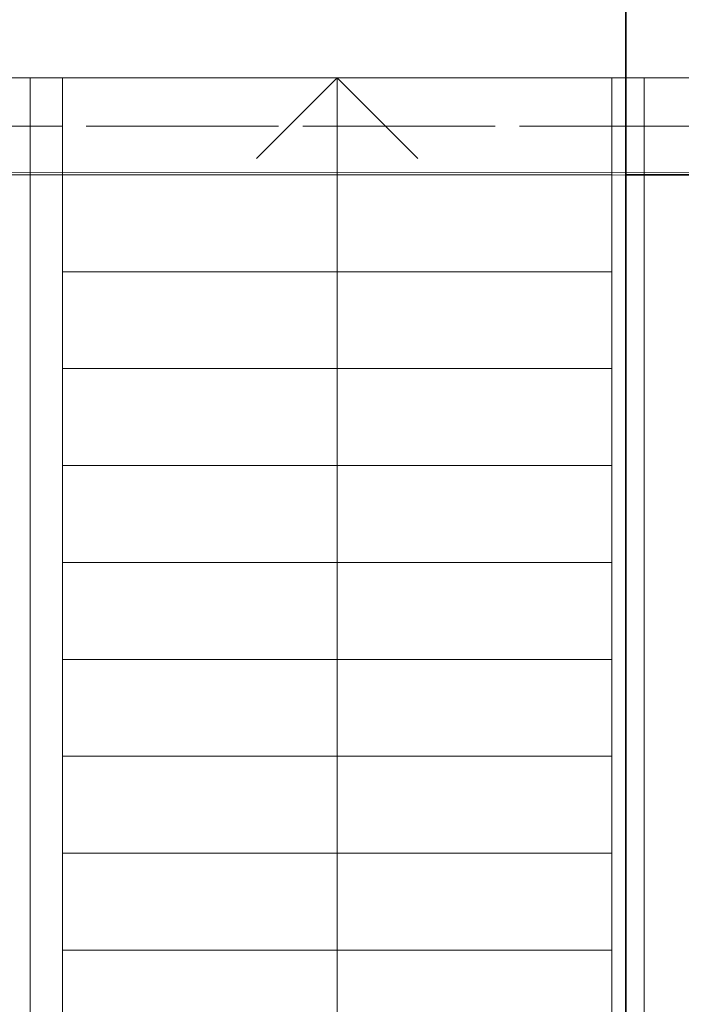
# Model space of a CAD drawing. Header units: millimetres. Extents: x -8078 to 234695, y -4319 to 602442.
# Tile 149 of 152: x 80794 to 82842, y 292676 to 295724. Entities that reach past the tile are written whole.
import ezdxf

# ---------------------------------------------------------------- set-up
doc = ezdxf.new("R2010")
doc.units = ezdxf.units.MM
doc.header["$MEASUREMENT"] = 0
doc.linetypes.add('Krawędzie ukryte', pattern=[3.912222, 2.822222, -1.09])
doc.linetypes.add('Kropki i Kreski', pattern=[6.702778, 3.527778, -1.763889, 0, -1.411111])
for name, color, linetype in [('#podkład', 252, 'Continuous'), ('Konstrukcja - Belki', 7, 'Continuous'), ('Konstrukcja - Siatka mod', 7, 'Continuous'), ('Konstrukcja - Stropy', 7, 'Continuous'), ('Konstrukcja - Ściany zewnętrzne', 7, 'Continuous')]:
    doc.layers.add(name, color=color, linetype=linetype)

# ---------------------------------------------------------------- blocks, each defined once
blk = doc.blocks.new('UHYGFFFF')
at = {"color": 252, "linetype": 'Continuous', "lineweight": 18, "ltscale": 100}
for p, q in [((20534.4, 396062.6), (20434.4, 396062.6)), ((20434.4, 396062.6), (20434.4, 391262.6)), ((20534.4, 391262.6), (20534.4, 396062.6)), ((22234.4, 396062.6), (20534.4, 396062.6)), ((20534.4, 396062.6), (20534.4, 395762.6)), ((21134.4, 395812.6), (21384.4, 396062.6)), ((21384.4, 395762.6), (21384.4, 396062.6)), ((21384.4, 396062.6), (21634.4, 395812.6)), ((22334.4, 396062.6), (22234.4, 396062.6)), ((22234.4, 396062.6), (22234.4, 391262.6)), ((22234.4, 395762.6), (22234.4, 396062.6)), ((22334.4, 391262.6), (22334.4, 396062.6)), ((22234.4, 395762.6), (20534.4, 395762.6)), ((20534.4, 395762.6), (20534.4, 395462.6)), ((20534.4, 395762.6), (22234.4, 395762.6)), ((21384.4, 391562.6), (21384.4, 395762.6)), ((22234.4, 395462.6), (22234.4, 395762.6)), ((22234.4, 395462.6), (20534.4, 395462.6)), ((20534.4, 395462.6), (20534.4, 395162.6)), ((20534.4, 395462.6), (22234.4, 395462.6)), ((22234.4, 395162.6), (22234.4, 395462.6)), ((22234.4, 395162.6), (20534.4, 395162.6)), ((20534.4, 395162.6), (20534.4, 394862.6)), ((20534.4, 395162.6), (22234.4, 395162.6)), ((22234.4, 394862.6), (22234.4, 395162.6)), ((22234.4, 394862.6), (20534.4, 394862.6)), ((20534.4, 394862.6), (20534.4, 394562.6)), ((20534.4, 394862.6), (22234.4, 394862.6)), ((22234.4, 394562.6), (22234.4, 394862.6)), ((22234.4, 394562.6), (20534.4, 394562.6)), ((20534.4, 394562.6), (20534.4, 394262.6)), ((20534.4, 394562.6), (22234.4, 394562.6)), ((22234.4, 394262.6), (22234.4, 394562.6)), ((22234.4, 394262.6), (20534.4, 394262.6)), ((20534.4, 394262.6), (20534.4, 393962.6)), ((20534.4, 394262.6), (22234.4, 394262.6)), ((22234.4, 393962.6), (22234.4, 394262.6)), ((22234.4, 393962.6), (20534.4, 393962.6)), ((20534.4, 393962.6), (20534.4, 393662.6)), ((20534.4, 393962.6), (22234.4, 393962.6)), ((22234.4, 393662.6), (22234.4, 393962.6)), ((22234.4, 393662.6), (20534.4, 393662.6)), ((20534.4, 393662.6), (20534.4, 393362.6)), ((20534.4, 393662.6), (22234.4, 393662.6)), ((22234.4, 393362.6), (22234.4, 393662.6)), ((22234.4, 393362.6), (20534.4, 393362.6)), ((20534.4, 393362.6), (20534.4, 393062.6)), ((20534.4, 393362.6), (22234.4, 393362.6)), ((22234.4, 393062.6), (22234.4, 393362.6))]:
    blk.add_line(p, q, dxfattribs=at)
at = {"layer": 'Konstrukcja - Belki', "color": 252, "linetype": 'Krawędzie ukryte', "lineweight": 13, "ltscale": 100}
for p, q in [((19937.5, 396062.6), (22737.5, 396062.6)), ((19937.5, 395762.6), (22737.5, 395762.6))]:
    blk.add_line(p, q, dxfattribs=at)
at = {"layer": 'Konstrukcja - Belki', "color": 252, "linetype": 'Kropki i Kreski', "lineweight": 13, "ltscale": 100}
blk.add_line((19937.5, 395912.6), (22737.5, 395912.6), dxfattribs=at)
at = {"layer": 'Konstrukcja - Siatka mod', "color": 252, "linetype": 'Kropki i Kreski', "lineweight": 13, "ltscale": 100}
blk.add_line((20180, 395912.6), (49624.6, 395912.6), dxfattribs=at)
at = {"layer": 'Konstrukcja - Stropy', "color": 252, "linetype": 'Continuous', "lineweight": 13, "ltscale": 100}
for p, q in [((22277.6, 395761.4), (22277.6, 397232.6)), ((19926.7, 395770.1), (22773.3, 395768.8)), ((20274.4, 395762.3), (22277.6, 395761.4))]:
    blk.add_line(p, q, dxfattribs=at)
at = {"layer": 'Konstrukcja - Ściany zewnętrzne', "color": 252, "linetype": 'Continuous', "lineweight": 35, "ltscale": 100}
for p, q in [((22277.6, 397232.6), (22277.6, 395342.6)), ((22277.6, 395762.6), (22277.6, 389447.6)), ((22777.6, 395762.6), (22277.6, 395762.6))]:
    blk.add_line(p, q, dxfattribs=at)

msp = doc.modelspace()

# ---------------------------------------------------------------- block references
at = {"layer": '#podkład'}
msp.add_blockref('UHYGFFFF', (60392.7, -100518.7), dxfattribs=at)

doc.saveas('drawing.dxf')
